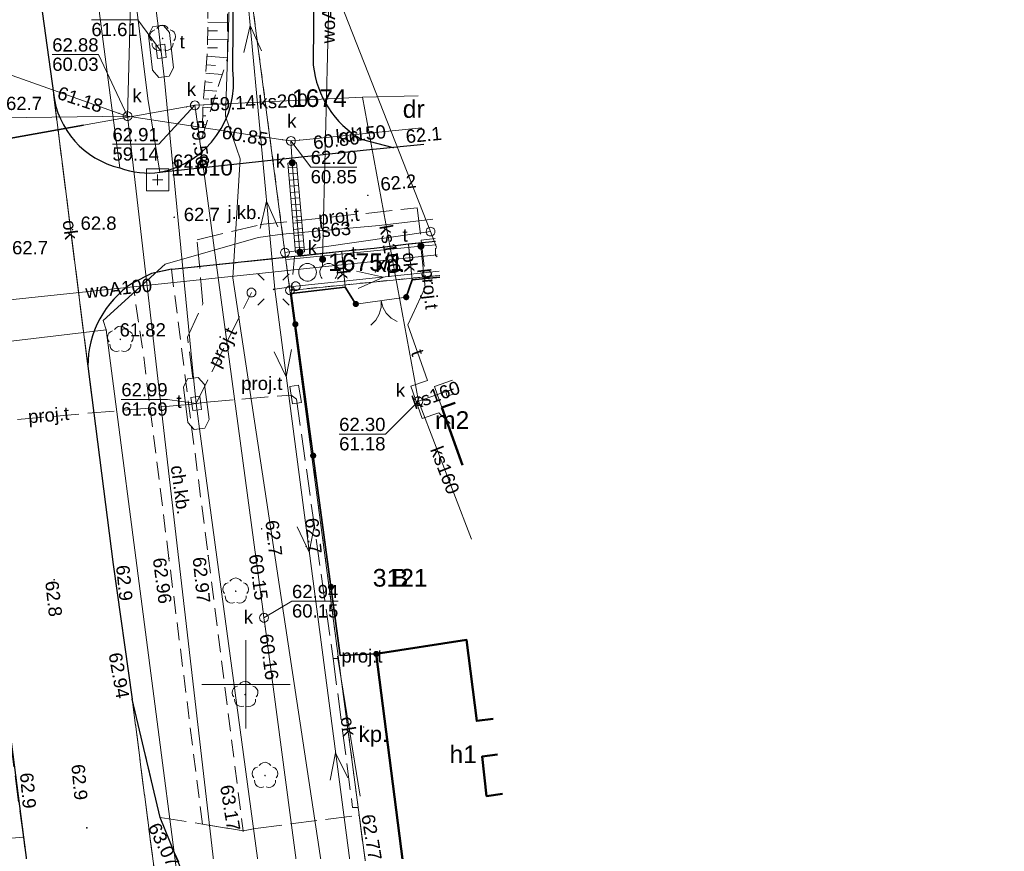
# Model space of a CAD drawing. Extents: x 6420891 to 6421372, y 5789686 to 5790696.
# Tile 47 of 48: x 6421287 to 6421343, y 5790591 to 5790638. Entities that reach past the tile are written whole.
import ezdxf
from ezdxf.enums import TextEntityAlignment as Align

# ---------------------------------------------------------------- set-up
doc = ezdxf.new("R2010")
doc.units = 0
doc.header["$PDSIZE"] = 0.75
for name, pattern in [('PRZER1-1', [2, 1, -1]), ('PRZER2-1', [3, 2, -1]), ('PRZER3-1', [4, 3, -1])]:
    doc.linetypes.add(name, pattern=pattern)
doc.layers.get('0').update_dxf_attribs({"linetype": 'CONTINUOUS', "lineweight": 13})
for name, color, linetype, lineweight in [('GEPPGD', 7, 'CONTINUOUS', 18), ('GESBTO', 7, 'CONTINUOUS', 18), ('GESBZO', 7, 'CONTINUOUS', 50), ('GESBZO_O', 7, 'CONTINUOUS', 50), ('GESDZI', 7, 'CONTINUOUS', 18), ('GESDZI_O', 7, 'CONTINUOUS', 18), ('GSLINK', 7, 'CONTINUOUS', 18), ('GSLINK_O', 7, 'CONTINUOUS', 18), ('GSLKBR', 7, 'CONTINUOUS', 18), ('GSLKOG', 7, 'CONTINUOUS', 35), ('GSLKRW', 7, 'CONTINUOUS', 25), ('GSPPS3_O', 7, 'CONTINUOUS', 18), ('GSPSSP', 7, 'CONTINUOUS', 18), ('GSPWPN', 7, 'CONTINUOUS', 13), ('GSPWPN_O', 7, 'CONTINUOUS', 13), ('GSPWPS', 7, 'CONTINUOUS', 13), ('GSPWPS_O', 7, 'CONTINUOUS', 13), ('GSSKOA', 7, 'PRZER3-1', 18), ('GSSKOA_O', 7, 'PRZER3-1', 18), ('GSSKOD', 7, 'PRZER2-1', 18), ('GSSKOD_O', 7, 'PRZER2-1', 18), ('GSSZAD', 7, 'PRZER2-1', 18), ('GSSZSN', 7, 'PRZER2-1', 18), ('GTGTXT', 7, 'CONTINUOUS', 18), ('GTGTXT_O', 7, 'CONTINUOUS', 18), ('GULLOB', 7, 'CONTINUOUS', 35), ('GUPELA', 7, 'CONTINUOUS', 18), ('GUPIWZ', 7, 'CONTINUOUS', 18), ('GUPIWZ_O', 7, 'CONTINUOUS', 18), ('GUPPRZ', 7, 'CONTINUOUS', 18), ('GUPPRZ_O', 7, 'CONTINUOUS', 18), ('GUSIKP', 7, 'CONTINUOUS', 18)]:
    doc.layers.add(name, color=color, linetype=linetype, lineweight=lineweight)
for name, color, linetype, lineweight, true_color in [('GESUZY', 7, 'PRZER1-1', 18, 0x008000), ('GESUZY_O', 7, 'PRZER1-1', 18, 0x008000), ('GSPRDL', 7, 'CONTINUOUS', 18, 0x008000), ('GULEPR', 1, 'CONTINUOUS', 18, 0xff0000), ('GULGPR', 7, 'CONTINUOUS', 18, 0xbfbf00), ('GULGPR_O', 7, 'CONTINUOUS', 18, 0xbfbf00), ('GULKDK', 7, 'CONTINUOUS', 18, 0x803300), ('GULKPR', 7, 'CONTINUOUS', 18, 0x803300), ('GULKPR_O', 7, 'CONTINUOUS', 18, 0x803300), ('GULTPR', 7, 'CONTINUOUS', 18, 0xff9100), ('GULTPR_O', 7, 'CONTINUOUS', 18, 0xff9100), ('GULWPR', 5, 'CONTINUOUS', 18, 0x0000ff), ('GULWPR_O', 5, 'CONTINUOUS', 18, 0x0000ff), ('GUPKSD', 7, 'CONTINUOUS', 18, 0x803300), ('GUPKSD_O', 7, 'CONTINUOUS', 18, 0x803300), ('GUPKUT', 7, 'CONTINUOUS', 18, 0x803300), ('GUPKUT_O', 7, 'CONTINUOUS', 18, 0x803300), ('GUPTSZ', 7, 'CONTINUOUS', 18, 0xff9100), ('GUPTSZ_O', 7, 'CONTINUOUS', 18, 0xff9100), ('GUPTUT', 7, 'CONTINUOUS', 18, 0xff9100), ('GUPTUT_O', 7, 'CONTINUOUS', 18, 0xff9100), ('GUPWZA', 5, 'CONTINUOUS', 18, 0x0000ff)]:
    doc.layers.add(name, color=color, linetype=linetype, lineweight=lineweight, true_color=true_color)
doc.styles.add('GEO-INFO', font='Arial')

# ---------------------------------------------------------------- blocks, each defined once
blk = doc.blocks.new('OTZK')
at = {"color": 0}
blk.add_lwpolyline([(-1.2, 1), (-1.026352, 0.984808), (-0.85798, 0.939693), (-0.7, 0.866025), (-0.557212, 0.766044), (-0.433956, 0.642788), (-0.333975, 0.5), (-0.260307, 0.34202), (-0.215192, 0.173648), (-0.2, 0), (-0.215192, -0.173648), (-0.260307, -0.34202), (-0.333975, -0.5), (-0.44425, -0.654861), (-0.581841, -0.786053), (-0.741773, -0.888835), (-0.918267, -0.959493), (-1.104944, -0.995472), (-1.295056, -0.995472), (-1.481733, -0.959493), (-1.658227, -0.888835), (-1.818159, -0.786053), (-1.95575, -0.654861), (-2.066025, -0.5), (-2.145001, -0.327068), (-2.189821, -0.142315), (-2.198867, 0.047582), (-2.171812, 0.235759), (-2.109632, 0.415415), (-2.014576, 0.580057), (-1.890079, 0.723734), (-1.740641, 0.841254), (-1.571662, 0.928368), (-1.389251, 0.981929)], close=True, dxfattribs=at)
blk.add_lwpolyline([(0.469393, -0.682799), (0.35969, -0.542106), (0.276733, -0.384159), (0.223163, -0.213984), (0.200685, -0.036999), (0.210014, 0.141165), (0.250854, 0.314835), (0.321904, 0.478484), (0.420903, 0.626903), (0.5447, 0.755369), (0.689355, 0.859792), (0.850264, 0.936848), (1.022304, 0.984085), (1.2, 1), (1.377696, 0.984085), (1.549736, 0.936848), (1.710645, 0.859792), (1.8553, 0.755369), (1.979097, 0.626903), (2.078096, 0.478484), (2.149146, 0.314835), (2.189986, 0.141165), (2.199315, -0.036999), (2.176837, -0.213984), (2.123267, -0.384159), (2.04031, -0.542106), (1.930607, -0.682799)], dxfattribs=at)
blk = doc.blocks.new('SUEO')
blk.add_hatch(color=0).paths.add_polyline_path([(-0.002174, 0.089974), (0.023762, 0.086807), (0.042561, 0.0793), (0.060131, 0.066965), (0.076266, 0.047786), (0.086234, 0.025762), (0.089972, 0.002226), (0.088646, -0.015553), (0.081114, -0.038994), (0.066834, -0.060276), (0.049699, -0.075033), (0.027576, -0.085671), (0.004027, -0.08991), (-0.019639, -0.087831), (-0.040932, -0.080154), (-0.059082, -0.067892), (-0.073734, -0.051607), (-0.08374, -0.032979), (-0.089221, -0.011817), (-0.089063, 0.012951), (-0.082571, 0.035806), (-0.069528, 0.057148), (-0.048957, 0.075519), (-0.026898, 0.085887)])
at = {"color": 0}
for points in [[(-1.767767, 1.767767), (-1.06066, 1.06066)], [(1.767767, 1.767767), (1.06066, 1.06066)], [(-1.767767, -1.767767), (-1.06066, -1.06066)], [(1.767767, -1.767767), (1.06066, -1.06066)]]:
    blk.add_lwpolyline(points, dxfattribs=at)
blk = doc.blocks.new('OKRAG_PELNY')
at = {"color": 0}
blk.add_lwpolyline([(0, 0.5), (0.12941, 0.482963), (0.25, 0.433013), (0.353553, 0.353553), (0.433013, 0.25), (0.482963, 0.12941), (0.5, 0), (0.482963, -0.12941), (0.433013, -0.25), (0.353553, -0.353553), (0.25, -0.433013), (0.12941, -0.482963), (0, -0.5), (-0.12941, -0.482963), (-0.25, -0.433013), (-0.353553, -0.353553), (-0.433013, -0.25), (-0.482963, -0.12941), (-0.5, 0), (-0.482963, 0.12941), (-0.433013, 0.25), (-0.353553, 0.353553), (-0.25, 0.433013), (-0.12941, 0.482963)], close=True, dxfattribs=at)
blk = doc.blocks.new('SZAFA1')
at = {"color": 0}
blk.add_lwpolyline([(-1, -0.5), (-1, 0.5), (1, 0.5), (1, -0.5)], close=True, dxfattribs=at)
blk = doc.blocks.new('SUEP1')
at = {"color": 0}
blk.add_lwpolyline([(-1.5, -1), (1.5, 0), (-1.5, 1)], dxfattribs=at)
blk = doc.blocks.new('SPDLP')
blk.add_hatch(color=0).paths.add_polyline_path([(0, -0.09), (0.027812, -0.085595), (0.052901, -0.072812), (0.072812, -0.052901), (0.085595, -0.027812), (0.09, 0), (0.085595, 0.027812), (0.072812, 0.052901), (0.052901, 0.072812), (0.027812, 0.085595), (0, 0.09), (-0.027812, 0.085595), (-0.052901, 0.072812), (-0.072812, 0.052901), (-0.085595, 0.027812), (-0.09, 0), (-0.085595, -0.027812), (-0.072812, -0.052901), (-0.052901, -0.072812), (-0.027812, -0.085595)])
at = {"color": 0}
for points in [[(-0.648554, 1.126667), (-0.481106, 1.325358), (-0.255912, 1.454989), (0, 1.5), (0.255912, 1.454989), (0.481106, 1.325358), (0.648554, 1.126667)], [(-1.271938, -0.268652), (-1.40916, -0.048001), (-1.462858, 0.20623), (-1.426585, 0.463525), (-1.304695, 0.693003), (-1.11182, 0.867117), (-0.871109, 0.964971)], [(0.871109, 0.964971), (1.11182, 0.867117), (1.304695, 0.693003), (1.426585, 0.463525), (1.462858, 0.20623), (1.40916, -0.048001), (1.271938, -0.268652)], [(-0.137547, -1.292703), (-0.389802, -1.355024), (-0.648184, -1.327532), (-0.881678, -1.213525), (-1.062258, -1.026689), (-1.168249, -0.78945), (-1.186929, -0.530282)], [(1.186929, -0.530282), (1.168249, -0.78945), (1.062258, -1.026689), (0.881678, -1.213525), (0.648184, -1.327532), (0.389802, -1.355024), (0.137547, -1.292703)]]:
    blk.add_lwpolyline(points, dxfattribs=at)
blk = doc.blocks.new('POINT')
at = {"color": 0}
blk.add_point((0, 0), dxfattribs=at)
blk = doc.blocks.new('KOLO')
blk.add_hatch(color=0).paths.add_polyline_path([(-0.5, 0), (-0.482963, -0.12941), (-0.433013, -0.25), (-0.353553, -0.353553), (-0.25, -0.433013), (-0.12941, -0.482963), (0, -0.5), (0.12941, -0.482963), (0.25, -0.433013), (0.353553, -0.353553), (0.433013, -0.25), (0.482963, -0.12941), (0.5, 0), (0.482963, 0.12941), (0.433013, 0.25), (0.353553, 0.353553), (0.25, 0.433013), (0.12941, 0.482963), (0, 0.5), (-0.12941, 0.482963), (-0.25, 0.433013), (-0.353553, 0.353553), (-0.433013, 0.25), (-0.482963, 0.12941)])
blk = doc.blocks.new('PION_C')
at = {"color": 0}
blk.add_lwpolyline([(0, 0.5), (0, -0.5)], dxfattribs=at)
blk = doc.blocks.new('PROSTOKAT1_5-1_PELNY')
at = {"color": 0}
blk.add_lwpolyline([(0.75, -0.5), (-0.75, -0.5), (-0.75, 0.5), (0.75, 0.5)], close=True, dxfattribs=at)
blk = doc.blocks.new('GSPSSP')
at = {"color": 0}
blk.add_lwpolyline([(1.25, 1.25), (1.25, -1.25), (-1.25, -1.25), (-1.25, 1.25)], close=True, dxfattribs=at)
for points in [[(0.6, 0), (-0.6, 0)], [(0, 0.6), (0, -0.6)]]:
    blk.add_lwpolyline(points, dxfattribs=at)
blk = doc.blocks.new('SLBRA')
at = {"color": 0}
for points in [[(1.732051, 1), (1.414214, 0.585786), (1, 0.267949), (0.517638, 0.068148), (0, 0)], [(0, 0), (0.517638, -0.068148), (1, -0.267949), (1.414214, -0.585786), (1.732051, -1)]]:
    blk.add_lwpolyline(points, dxfattribs=at)
blk = doc.blocks.new('EPPGS')
at = {"color": 0}
blk.add_lwpolyline([(0, 0.5), (0.154508, 0.475528), (0.293893, 0.404508), (0.404508, 0.293893), (0.475528, 0.154508), (0.5, 0), (0.475528, -0.154508), (0.404508, -0.293893), (0.293893, -0.404508), (0.154508, -0.475528), (0, -0.5), (-0.154508, -0.475528), (-0.293893, -0.404508), (-0.404508, -0.293893), (-0.475528, -0.154508), (-0.5, 0), (-0.475528, 0.154508), (-0.404508, 0.293893), (-0.293893, 0.404508), (-0.154508, 0.475528)], close=True, dxfattribs=at)

msp = doc.modelspace()

# ---------------------------------------------------------------- hatches: boundary and pattern name
at = {"layer": 'GSSZAD', "linetype": 'Continuous', "lineweight": 18}
h = msp.add_hatch(dxfattribs=at)
h.set_pattern_fill('OTZK', color=256, scale=0.5, style=0)
h.set_pattern_definition([(0, (6420000, 5790000), (3, 3), [0.3827, -5.6173]), (0, (6420000, 5790000.924), (3, 3), [0.3827, -5.6173]), (90, (6419999.7294, 5790000.2706), (-3, 3), [0.3827, -5.6173]), (90, (6420000.6533, 5790000.2706), (-3, 3), [0.3827, -5.6173]), (45, (6420000.3827, 5790000), (-3, 3), [0.382683, -3.859957]), (45, (6419999.7294, 5790000.6533), (-3, 3), [0.382683, -3.859957]), (135, (6420000, 5790000), (-3, -3), [0.382683, -3.859957]), (135, (6420000.6533, 5790000.6533), (-3, -3), [0.382683, -3.859957]), (0, (6420003, 5790000.924), (3, 3), [0.3827, -5.6173]), (90, (6420002.7294, 5790000.2706), (-3, 3), [0.3827, -5.6173]), (90, (6420003.6533, 5790000.2706), (-3, 3), [0.3827, -5.6173]), (45, (6420003.567, 5790000.1836), (-3, 3), [0.123359, -4.119282]), (45, (6420002.7294, 5790000.6533), (-3, 3), [0.382683, -3.859957]), (135, (6420002.817, 5790000.1836), (-3, -3), [0.123359, -4.119282]), (135, (6420003.6533, 5790000.6533), (-3, -3), [0.382683, -3.859957])])
h.paths.add_polyline_path([(6421310.739, 5790625.06), (6421309.21, 5790624.91), (6421309.4, 5790622.89), (6421310.983, 5790623.039)], flags=0)

# ---------------------------------------------------------------- linework, layer by layer
at = {"linetype": 'Continuous', "lineweight": 13, "elevation": 100, "flags": 128}
for points in [[(6421300, 5790597.5), (6421300, 5790602.5)], [(6421297.5, 5790600), (6421302.5, 5790600)]]:
    msp.add_lwpolyline(points, dxfattribs=at)
at = {"layer": 'GESBTO', "linetype": 'Continuous', "lineweight": 18, "elevation": 10.18}
for points in [[(6421310.68, 5790616.85), (6421311.686, 5790617.218)], [(6421311.84, 5790615.938), (6421311.08, 5790615.66), (6421310.68, 5790616.85)], [(6421311.309, 5790616.548), (6421311.747, 5790616.708)], [(6421311.779, 5790616.448), (6421311.39, 5790616.306), (6421311.309, 5790616.548)]]:
    msp.add_lwpolyline(points, dxfattribs=at)
at = {"layer": 'GESBZO', "linetype": 'Continuous', "lineweight": 50, "elevation": 10.18}
for points in [[(6421311.08, 5790615.66), (6421311.84, 5790615.938)], [(6421312.267, 5790612.401), (6421311.08, 5790615.66)], [(6421307.38, 5790601.72), (6421312.49, 5790602.51), (6421313.06, 5790597.93), (6421314.001, 5790598.04)], [(6421314.972, 5790589.994), (6421308.97, 5790589.23), (6421307.38, 5790601.72)], [(6421314.244, 5790596.027), (6421313.37, 5790595.91), (6421313.62, 5790593.68), (6421314.513, 5790593.796)]]:
    msp.add_lwpolyline(points, dxfattribs=at)
at = {"layer": 'GESDZI', "linetype": 'Continuous', "lineweight": 18, "elevation": 10.22}
for points in [[(6421310.953, 5790558.207), (6421306.901, 5790588.894), (6421302.49, 5790622.296), (6421302.21, 5790624.433), (6421297.857, 5790657.64), (6421296.657, 5790677.613), (6421271.543, 5790677.3), (6421276.797, 5790633.247), (6421278.128, 5790623.34), (6421282.932, 5790586.712), (6421285.851, 5790564.458), (6421288.583, 5790543.621), (6421291.443, 5790521.812), (6421294.47, 5790499.75), (6421297.89, 5790473.07), (6421301.058, 5790448.497), (6421301.708, 5790443.54), (6421322.605, 5790469.964), (6421320.02, 5790489.539), (6421315.57, 5790523.239), (6421313.26, 5790540.733)], [(6421302.21, 5790624.433), (6421297.857, 5790657.64), (6421310.45, 5790625.621)]]:
    msp.add_lwpolyline(points, close=True, dxfattribs=at)
for points in [[(6421310.778, 5790624.739), (6421310.45, 5790625.621), (6421297.857, 5790657.64), (6421306.74, 5790658.188)], [(6421302.49, 5790622.296), (6421302.21, 5790624.433), (6421310.45, 5790625.621), (6421310.778, 5790624.739)], [(6421302.49, 5790622.296), (6421310.97, 5790623.145)], [(6421310.97, 5790623.145), (6421302.49, 5790622.296)], [(6421314.974, 5790589.976), (6421306.901, 5790588.894), (6421302.49, 5790622.296)]]:
    msp.add_lwpolyline(points, dxfattribs=at)
at = {"layer": 'GESUZY', "linetype": 'PRZER1-1', "lineweight": 18, "ltscale": 0.5, "elevation": 10.08}
msp.add_lwpolyline([(6421310.953, 5790558.207), (6421306.901, 5790588.894), (6421302.49, 5790622.296), (6421302.21, 5790624.433), (6421297.857, 5790657.64), (6421296.657, 5790677.613), (6421271.543, 5790677.3), (6421276.797, 5790633.247), (6421278.128, 5790623.34), (6421282.932, 5790586.712), (6421285.851, 5790564.458), (6421288.583, 5790543.621), (6421291.443, 5790521.812), (6421294.47, 5790499.75), (6421297.89, 5790473.07), (6421301.058, 5790448.497), (6421301.708, 5790443.54), (6421322.605, 5790469.964), (6421320.02, 5790489.539), (6421315.57, 5790523.239), (6421313.26, 5790540.733)], close=True, dxfattribs=at)
for points in [[(6421310.97, 5790623.145), (6421302.49, 5790622.296), (6421302.21, 5790624.433), (6421297.857, 5790657.64), (6421306.74, 5790658.188)], [(6421314.974, 5790589.976), (6421306.901, 5790588.894), (6421302.49, 5790622.296), (6421310.97, 5790623.145)]]:
    msp.add_lwpolyline(points, dxfattribs=at)
at = {"layer": 'GSLINK', "linetype": 'Continuous', "lineweight": 18, "elevation": 10.18}
for points in [[(6421286.4, 5790669.13), (6421286.72, 5790667.27), (6421287.04, 5790665.78), (6421287.6, 5790664.1), (6421292.22, 5790649.31), (6421292.78, 5790646.58), (6421294.44, 5790633.16), (6421295.12, 5790628.98)], [(6421284.56, 5790666.97), (6421285.65, 5790663.78), (6421290.26, 5790648.36), (6421290.62, 5790646.38), (6421292.37, 5790632.9), (6421292.86, 5790629.23)], [(6421291.05, 5790618), (6421289.1, 5790633.46)], [(6421305.42, 5790624.49), (6421305.61, 5790622.47)], [(6421309.21, 5790624.91), (6421309.4, 5790622.89)], [(6421283.529, 5790620.052), (6421284.79, 5790605.22), (6421286.72, 5790591.29), (6421287.4, 5790591.36)], [(6421305.18, 5790601.59), (6421306.46, 5790593.67)]]:
    msp.add_lwpolyline(points, dxfattribs=at)
at = {"layer": 'GSLKBR', "linetype": 'Continuous', "lineweight": 18, "elevation": 10.18}
msp.add_lwpolyline([(6421306.22, 5790621.52), (6421309.07, 5790621.91)], dxfattribs=at)
at = {"layer": 'GSLKOG', "linetype": 'Continuous', "lineweight": 35, "elevation": 10.18}
for points in [[(6421309.07, 5790621.91), (6421309.4, 5790622.89), (6421310.983, 5790623.039)], [(6421306.22, 5790621.52), (6421305.61, 5790622.47), (6421302.56, 5790622.12), (6421305.34, 5790601.63), (6421307.38, 5790601.72)]]:
    msp.add_lwpolyline(points, dxfattribs=at)
at = {"layer": 'GSLKRW', "linetype": 'Continuous', "lineweight": 25, "elevation": 10.18}
for points in [[(6421283.88, 5790672.05), (6421284.56, 5790666.97), (6421284.8, 5790665.37), (6421287.39, 5790645.85), (6421289.1, 5790633.46, 0.319309), (6421292.86, 5790629.23, 0.126031), (6421295.12, 5790628.98, 0.399507), (6421299.25, 5790634.77), (6421299.54, 5790673.17)], [(6421306.194, 5790662.708, 0.107558), (6421304.52, 5790661.05), (6421303.99, 5790658.7), (6421303.81, 5790635.04, 0.240734), (6421306.53, 5790630.85), (6421308.33, 5790630.37)], [(6421310.739, 5790625.06), (6421309.21, 5790624.91), (6421307.25, 5790624.67), (6421305.42, 5790624.49), (6421295.82, 5790623.47), (6421295.78, 5790623.49), (6421294.65, 5790623.24), (6421293.58, 5790622.71, 0.252903), (6421291.05, 5790618)]]:
    msp.add_lwpolyline(points, format="xyb", dxfattribs=at)
for points in [[(6421281.375, 5790636.915), (6421283.432, 5790621.049), (6421283.529, 5790620.052), (6421285.57, 5790605.38), (6421287.4, 5790591.36), (6421288.79, 5790580.79), (6421291.53, 5790560.12), (6421293.62, 5790543.95), (6421294.18, 5790539.48), (6421296.4, 5790522.4)], [(6421295.12, 5790628.98), (6421306.64, 5790630.22), (6421310.073, 5790630.572)], [(6421291.05, 5790618), (6421292.49, 5790606.79), (6421293.56, 5790599.16)], [(6421303.89, 5790535.1), (6421303.23, 5790539.45), (6421303.02, 5790542.83), (6421302.72, 5790547.03), (6421302.2, 5790552.92), (6421301.54, 5790560.91), (6421301.25, 5790564.25), (6421298.58, 5790583.99), (6421295.14, 5790592.46), (6421293.56, 5790599.16)]]:
    msp.add_lwpolyline(points, dxfattribs=at)
at = {"layer": 'GSSKOA', "linetype": 'PRZER3-1', "lineweight": 18, "ltscale": 0.5, "elevation": 10.18}
for points in [[(6421296.4, 5790522.4), (6421294.18, 5790539.48), (6421293.62, 5790543.95), (6421291.53, 5790560.12), (6421288.79, 5790580.79), (6421287.4, 5790591.36), (6421283.529, 5790620.052), (6421283.432, 5790621.049), (6421281.375, 5790636.915)], [(6421289.1, 5790633.46), (6421291.05, 5790618), (6421292.49, 5790606.79), (6421293.56, 5790599.16), (6421295.98, 5790580.4), (6421296.76, 5790574.45), (6421297.51, 5790569.5), (6421298.37, 5790564.6), (6421301.88, 5790546.94), (6421302.45, 5790543.96), (6421303.23, 5790539.45), (6421303.89, 5790535.1), (6421305.4, 5790523.44)], [(6421306.64, 5790630.22), (6421308.33, 5790630.37), (6421310.076, 5790630.555)]]:
    msp.add_lwpolyline(points, dxfattribs=at)
msp.add_lwpolyline([(6421310.739, 5790625.06), (6421309.21, 5790624.91), (6421307.25, 5790624.67), (6421305.42, 5790624.49), (6421295.82, 5790623.47), (6421295.78, 5790623.49), (6421294.65, 5790623.24), (6421293.58, 5790622.71, 0.252903), (6421291.05, 5790618), (6421289.1, 5790633.46)], format="xyb", dxfattribs=at)
for points in [[(6421303.23, 5790539.45), (6421302.45, 5790543.96), (6421301.88, 5790546.94), (6421298.37, 5790564.6), (6421297.51, 5790569.5), (6421296.76, 5790574.45), (6421295.98, 5790580.4), (6421293.56, 5790599.16), (6421295.14, 5790592.46), (6421298.58, 5790583.99), (6421301.25, 5790564.25), (6421301.54, 5790560.91), (6421302.2, 5790552.92), (6421302.72, 5790547.03), (6421303.02, 5790542.83)], [(6421295.14, 5790592.46), (6421297.54, 5790592.09), (6421299.84, 5790591.71), (6421300.54, 5790591.85), (6421306.4, 5790592.59), (6421307.41, 5790585.3), (6421301.04, 5790584.48), (6421298.58, 5790583.99)]]:
    msp.add_lwpolyline(points, close=True, dxfattribs=at)
at = {"layer": 'GSSKOD', "linetype": 'PRZER2-1', "lineweight": 18, "ltscale": 0.5, "elevation": 10.18}
msp.add_lwpolyline([(6421297.54, 5790592.09), (6421295.64, 5790607.13), (6421294.15, 5790619.02), (6421293.59, 5790622.71), (6421294.65, 5790623.24), (6421295.78, 5790623.49), (6421297.86, 5790607.28), (6421299.84, 5790591.71)], close=True, dxfattribs=at)
at = {"layer": 'GSSZAD', "linetype": 'PRZER2-1', "lineweight": 18, "ltscale": 0.5, "elevation": 10.1}
for points in [[(6421310.739, 5790625.06), (6421309.21, 5790624.91)], [(6421309.21, 5790624.91), (6421309.4, 5790622.89), (6421310.983, 5790623.039)]]:
    msp.add_lwpolyline(points, dxfattribs=at)
msp.add_lwpolyline([(6421302.75, 5790624.18), (6421302.56, 5790622.12), (6421305.61, 5790622.47), (6421305.42, 5790624.49)], close=True, dxfattribs=at)
at = {"layer": 'GSSZSN', "linetype": 'PRZER2-1', "lineweight": 18, "ltscale": 0.5, "elevation": 10.06}
for points in [[(6421297.52, 5790630.97), (6421298.95, 5790635.44), (6421299, 5790649.42), (6421299.2, 5790663.64)], [(6421299.2, 5790663.64), (6421297.98, 5790662.67), (6421298.06, 5790649.18), (6421297.81, 5790635.67), (6421297.55, 5790632.52), (6421297.52, 5790630.97)]]:
    msp.add_lwpolyline(points, dxfattribs=at)
at = {"layer": 'GSSZSN', "linetype": 'Continuous', "lineweight": 18, "elevation": 10.06, "flags": 128}
for points in [[(6421297.843, 5790637.469), (6421298.957, 5790637.448)], [(6421297.834, 5790636.986), (6421298.395, 5790636.976)], [(6421297.825, 5790636.504), (6421298.954, 5790636.483)], [(6421297.817, 5790636.022), (6421298.384, 5790636.012)], [(6421297.799, 5790635.541), (6421298.95, 5790635.446)], [(6421297.72, 5790634.579), (6421298.65, 5790634.503)], [(6421297.76, 5790635.06), (6421298.28, 5790635.017)], [(6421297.68, 5790634.099), (6421298.09, 5790634.065)], [(6421297.641, 5790633.618), (6421298.349, 5790633.56)], [(6421297.601, 5790633.138), (6421297.899, 5790633.113)], [(6421297.561, 5790632.657), (6421298.047, 5790632.617)], [(6421297.543, 5790632.175), (6421297.723, 5790632.172)], [(6421297.525, 5790631.211), (6421297.561, 5790631.211)], [(6421297.534, 5790631.693), (6421297.75, 5790631.689)]]:
    msp.add_lwpolyline(points, dxfattribs=at)
at = {"layer": 'GULEPR', "linetype": 'Continuous', "lineweight": 18, "elevation": 10.14}
for points in [[(6421298.42, 5790656.72), (6421301.628, 5790622.356)], [(6421299.663, 5790629.729), (6421298.847, 5790632.145), (6421299.253, 5790644.462), (6421299.623, 5790646.646)], [(6421299.663, 5790629.729), (6421299.251, 5790623.003), (6421311.723, 5790540.533), (6421318.524, 5790490.384), (6421319.02, 5790488.56), (6421329.359, 5790479.296), (6421342.929, 5790469.647), (6421327.106, 5790446.095), (6421320.393, 5790436.737), (6421320.3, 5790435.666), (6421319.702, 5790428.788), (6421319.242, 5790423.495), (6421321.836, 5790402.502), (6421322.826, 5790402.022), (6421330.926, 5790398.095), (6421331.223, 5790401.181), (6421332.895, 5790401.487)], [(6421310.943, 5790623.373), (6421302.82, 5790622.53), (6421301.628, 5790622.356)], [(6421338.166, 5790464.476), (6421320.68, 5790477.848), (6421320.571, 5790478.397), (6421320.465, 5790478.928), (6421315.684, 5790516.229), (6421310.323, 5790557.994), (6421307.195, 5790579.162), (6421307.111, 5790580.211), (6421307.026, 5790581.26), (6421301.628, 5790622.356)]]:
    msp.add_lwpolyline(points, dxfattribs=at)
at = {"layer": 'GULGPR', "linetype": 'Continuous', "lineweight": 18, "elevation": 10.14}
for points in [[(6421292.095, 5790620.059), (6421291.92, 5790620.597), (6421295.433, 5790623.785), (6421300.683, 5790625.285), (6421302.071, 5790625.468), (6421307.548, 5790625.969), (6421310.585, 5790626.331)], [(6421253.889, 5790620.757), (6421257.631, 5790621.405), (6421261.66, 5790622.11), (6421277.955, 5790624.528), (6421280.103, 5790625.044), (6421280.192, 5790618.65), (6421292.095, 5790620.059)], [(6421334.06, 5790476.478), (6421312.636, 5790488.144), (6421310.351, 5790507.603), (6421306.496, 5790536.313), (6421305.19, 5790547.48), (6421303.78, 5790559.38), (6421303.193, 5790560.792), (6421299.175, 5790560.445), (6421298.93, 5790567.44), (6421292.095, 5790620.059)]]:
    msp.add_lwpolyline(points, dxfattribs=at)
at = {"layer": 'GULKDK', "linetype": 'Continuous', "lineweight": 18, "elevation": 10.14}
for points in [[(6421302.87, 5790629.537), (6421303.307, 5790624.477)], [(6421302.371, 5790629.493), (6421302.809, 5790624.434)]]:
    msp.add_lwpolyline(points, dxfattribs=at)
at = {"layer": 'GULKPR', "linetype": 'Continuous', "lineweight": 18, "elevation": 10.14}
for points in [[(6421293.782, 5790650.413), (6421293.295, 5790632.152)], [(6421293.295, 5790632.152), (6421292.821, 5790632.312), (6421281.85, 5790636.18)], [(6421297.108, 5790632.767), (6421297.608, 5790632.785), (6421306.6, 5790633.23), (6421309.744, 5790633.298)], [(6421306.6, 5790633.23), (6421309.76, 5790616.02)], [(6421280.408, 5790629.792), (6421280.9, 5790629.879), (6421290.796, 5790631.642), (6421296.616, 5790632.679), (6421297.108, 5790632.767)], [(6421312.892, 5790505.966), (6421312.836, 5790506.463), (6421309.515, 5790535.678), (6421309.47, 5790536.074), (6421307.642, 5790552.162), (6421307.585, 5790552.658), (6421307.523, 5790553.155), (6421306.3, 5790562.82), (6421303.315, 5790586.493), (6421303.252, 5790586.989), (6421303.186, 5790587.485), (6421301.085, 5790603.27), (6421301.019, 5790603.766), (6421300.952, 5790604.261), (6421297.175, 5790632.271), (6421297.108, 5790632.767)], [(6421293.295, 5790632.152), (6421274.74, 5790631.91), (6421273.648, 5790631.937), (6421271.79, 5790631.92), (6421252.931, 5790628.615)], [(6421293.295, 5790632.152), (6421302.08, 5790630.817), (6421302.543, 5790630.747)], [(6421320.071, 5790462.63), (6421314.42, 5790461.519), (6421306.125, 5790515.884), (6421302.445, 5790552.271), (6421298.344, 5790588.432), (6421293.295, 5790632.152)], [(6421302.543, 5790630.747), (6421303.041, 5790630.797), (6421309.962, 5790631.498)], [(6421302.543, 5790630.747), (6421302.621, 5790629.515), (6421303.058, 5790624.455)], [(6421309.76, 5790616.02), (6421311.745, 5790616.729)], [(6421309.76, 5790616.02), (6421312.771, 5790608.225)]]:
    msp.add_lwpolyline(points, dxfattribs=at)
at = {"layer": 'GULLOB', "linetype": 'Continuous', "lineweight": 35, "elevation": 10.12}
msp.add_lwpolyline([(6421290.796, 5790631.642), (6421280.9, 5790629.879)], dxfattribs=at)
at = {"layer": 'GULTPR', "linetype": 'Continuous', "lineweight": 18, "elevation": 10.14}
for points in [[(6421287.997, 5790664.54), (6421293.492, 5790649.01), (6421295.033, 5790637.257), (6421295.197, 5790635.816)], [(6421295.197, 5790635.816), (6421295.361, 5790634.375), (6421297.037, 5790617.34), (6421297.182, 5790615.894), (6421297.376, 5790614.454), (6421305.96, 5790550.921), (6421306.155, 5790549.477)], [(6421302.316, 5790624.037), (6421309.905, 5790624.798), (6421310.762, 5790624.864)], [(6421309.905, 5790624.798), (6421310.14, 5790622.459), (6421309.169, 5790620.346), (6421310.277, 5790617.202), (6421309.333, 5790616.87), (6421309.978, 5790615.04), (6421310.921, 5790615.373), (6421311.563, 5790614.755)]]:
    msp.add_lwpolyline(points, dxfattribs=at)
at = {"layer": 'GULTPR', "linetype": 'PRZER3-1', "lineweight": 18, "ltscale": 0.5, "elevation": 10.14}
for points in [[(6421296.991, 5790617.334), (6421296.694, 5790619.641), (6421297.56, 5790621.537), (6421297.234, 5790625.156), (6421300.813, 5790626.015), (6421309.693, 5790626.964), (6421309.925, 5790625.138), (6421310.719, 5790625.221)], [(6421309.925, 5790625.138), (6421310.153, 5790623.064)], [(6421297.182, 5790615.894), (6421300.31, 5790622.17)], [(6421281.081, 5790614.479), (6421296.587, 5790615.815), (6421297.777, 5790615.972), (6421302.565, 5790616.368), (6421302.856, 5790616.132), (6421304.937, 5790601.469), (6421306.036, 5790593.025), (6421306.355, 5790593.025)], [(6421304.937, 5790601.469), (6421305.24, 5790601.469)]]:
    msp.add_lwpolyline(points, dxfattribs=at)
at = {"layer": 'GULWPR', "linetype": 'Continuous', "lineweight": 18, "elevation": 10.14}
for points in [[(6421304.331, 5790623.62), (6421304.341, 5790624.052), (6421305.017, 5790651.689), (6421306.754, 5790652.587), (6421307.418, 5790652.569)], [(6421280.993, 5790621.17), (6421281.261, 5790621.198), (6421304.331, 5790623.62), (6421310.83, 5790624.303)]]:
    msp.add_lwpolyline(points, dxfattribs=at)
at = {"layer": 'GUPPRZ_O', "linetype": 'Continuous', "lineweight": 9, "elevation": 10.8, "flags": 128}
for points in [[(6421291.251, 5790637.603), (6421293.872, 5790637.603), (6421295.197, 5790635.816)], [(6421291.251, 5790637.603), (6421293.872, 5790637.603)], [(6421289.034, 5790635.637), (6421291.655, 5790635.637), (6421293.295, 5790632.152)], [(6421289.034, 5790635.637), (6421291.655, 5790635.637)], [(6421292.441, 5790630.561), (6421295.062, 5790630.561), (6421297.108, 5790632.767)], [(6421306.284, 5790629.273), (6421303.663, 5790629.273), (6421302.543, 5790630.747)], [(6421292.441, 5790630.561), (6421295.062, 5790630.561)], [(6421303.663, 5790629.273), (6421306.284, 5790629.273)], [(6421292.943, 5790616.125), (6421295.563, 5790616.125), (6421297.182, 5790615.894)], [(6421292.943, 5790616.125), (6421295.563, 5790616.125)], [(6421305.276, 5790614.163), (6421307.896, 5790614.163), (6421309.76, 5790616.02)], [(6421305.276, 5790614.163), (6421307.896, 5790614.163)], [(6421305.227, 5790604.704), (6421302.606, 5790604.704), (6421301.019, 5790603.766)], [(6421302.606, 5790604.704), (6421305.227, 5790604.704)]]:
    msp.add_lwpolyline(points, dxfattribs=at)
at = {"layer": 'GUSIKP', "linetype": 'Continuous', "lineweight": 18, "elevation": 10.14}
for points in [[(6421294.734, 5790637.223), (6421295.331, 5790637.291), (6421295.68, 5790636.878), (6421295.906, 5790634.891), (6421295.659, 5790634.409), (6421295.063, 5790634.342), (6421294.714, 5790634.755), (6421294.487, 5790636.742)], [(6421296.718, 5790614.821), (6421296.455, 5790616.809), (6421296.694, 5790617.295), (6421297.289, 5790617.373), (6421297.645, 5790616.966), (6421297.908, 5790614.979), (6421297.669, 5790614.492), (6421297.074, 5790614.414)]]:
    msp.add_lwpolyline(points, close=True, dxfattribs=at)

# ---------------------------------------------------------------- block references
at = {"layer": 'GEPPGD', "lineweight": 18, "xscale": 0.5, "yscale": 0.5}
for p in [(6421310.45, 5790625.621, 10.24), (6421302.21, 5790624.433, 10.24), (6421302.49, 5790622.296, 10.24)]:
    msp.add_blockref('EPPGS', p, dxfattribs=at)
at = {"layer": 'GSLKBR', "lineweight": 18, "xscale": 0.75, "yscale": 0.75, "rotation": 277.792078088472}
msp.add_blockref('SLBRA', (6421307.645, 5790621.715, 10.18), dxfattribs=at)
at = {"layer": 'GSLKOG', "lineweight": 35, "xscale": 0.35, "yscale": 0.35}
for p in [(6421306.22, 5790621.52, 10.18), (6421309.07, 5790621.91, 10.18), (6421302.797, 5790620.376, 10.18), (6421303.805, 5790612.944, 10.18), (6421304.813, 5790605.512, 10.18), (6421307.38, 5790601.72, 10.18)]:
    msp.add_blockref('KOLO', p, dxfattribs=at)
at = {"layer": 'GSPRDL', "lineweight": 18, "xscale": 0.5, "yscale": 0.5}
for p in [(6421295.28, 5790636.55, 10.12), (6421292.89, 5790619.52, 10.12), (6421299.42, 5790605.27, 10.12), (6421299.95, 5790599.42, 10.12), (6421301.08, 5790594.84, 10.12)]:
    msp.add_blockref('SPDLP', p, dxfattribs=at)
at = {"layer": 'GSPSSP', "lineweight": 18, "xscale": 0.5, "yscale": 0.5}
msp.add_blockref('GSPSSP', (6421295, 5790628.554, 10.36), dxfattribs=at)
at = {"layer": 'GSPWPN', "lineweight": 13, "xscale": 0.09, "yscale": 0.09}
for p in [(6421308.33, 5790630.37, 10.08), (6421295.12, 5790628.98, 10.08), (6421306.9, 5790627.67, 10.08), (6421295.94, 5790626.43, 10.08), (6421290.18, 5790625.73, 10.08), (6421300.89, 5790608.8, 10.08), (6421303.41, 5790607.81, 10.08), (6421292.49, 5790606.79, 10.08), (6421289.14, 5790605.92, 10.08), (6421290.99, 5790591.88, 10.08), (6421287.4, 5790591.36, 10.08)]:
    msp.add_blockref('KOLO', p, dxfattribs=at)
at = {"layer": 'GSPWPS', "lineweight": 13, "xscale": 0.09, "yscale": 0.09}
for p in [(6421297.86, 5790607.28, 10.08), (6421295.64, 5790607.13, 10.08), (6421293.56, 5790599.16, 10.08), (6421295.14, 5790592.46, 10.08), (6421306.4, 5790592.59, 10.08), (6421299.84, 5790591.71, 10.08)]:
    msp.add_blockref('KOLO', p, dxfattribs=at)
at = {"layer": 'GSSZAD', "lineweight": 18, "xscale": 0.5, "yscale": 0.5}
msp.add_blockref('OTZK', (6421304.085, 5790623.315, 10.1), dxfattribs=at)
at = {"layer": 'GTGTXT', "lineweight": 18}
for p in [(6421307.32, 5790623.328, 10.02), (6421306.664, 5790597.591, 10.02)]:
    msp.add_blockref('POINT', p, dxfattribs=at)
at = {"layer": 'GULEPR', "lineweight": 18, "xscale": 0.5, "yscale": 0.5}
for p, rotation in [((6421300.304, 5790636.544, 10.15), 95.33342641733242), ((6421301.233, 5790626.587, 10.15), 95.33342641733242), ((6421307.047, 5790622.969, 10.15), 5.922192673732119), ((6421302.182, 5790618.142, 10.15), 277.4835716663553), ((6421303.484, 5790608.227, 10.15), 277.4835716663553), ((6421305.17, 5790595.389, 10.15), 97.48357166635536)]:
    msp.add_blockref('SUEP1', p, dxfattribs=dict(at, rotation=rotation))
at = {"layer": 'GULKDK', "lineweight": 18, "xscale": 0.5, "yscale": 0.5, "rotation": 274.9421806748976}
for p in [(6421302.621, 5790629.515, 10.14), (6421302.643, 5790629.252, 10.14), (6421302.673, 5790628.903, 10.14), (6421302.704, 5790628.554, 10.14), (6421302.734, 5790628.206, 10.14), (6421302.764, 5790627.857, 10.14), (6421302.794, 5790627.508, 10.14), (6421302.824, 5790627.159, 10.14), (6421302.854, 5790626.811, 10.14), (6421302.885, 5790626.462, 10.14), (6421302.915, 5790626.113, 10.14), (6421302.945, 5790625.765, 10.14), (6421302.975, 5790625.416, 10.14), (6421303.005, 5790625.067, 10.14), (6421303.035, 5790624.719, 10.14), (6421303.058, 5790624.455, 10.14)]:
    msp.add_blockref('PION_C', p, dxfattribs=at)
at = {"layer": 'GUPELA', "lineweight": 18, "xscale": 0.5, "yscale": 0.5}
for name, p in [('SUEO', (6421301.565, 5790622.35, 10.15)), ('OKRAG_PELNY', (6421300.31, 5790622.17, 10.16)), ('OKRAG_PELNY', (6421302.82, 5790622.53, 10.16))]:
    msp.add_blockref(name, p, dxfattribs=at)
at = {"layer": 'GUPIWZ', "lineweight": 18, "xscale": 0.5, "yscale": 0.5}
for p, rotation in [((6421295.197, 5790635.816, 10.18), 276.5033347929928), ((6421297.182, 5790615.894, 10.18), 277.694437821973)]:
    msp.add_blockref('PROSTOKAT1_5-1_PELNY', p, dxfattribs=dict(at, rotation=rotation))
at = {"layer": 'GUPKSD', "lineweight": 18, "xscale": 0.5, "yscale": 0.5}
for p in [(6421297.108, 5790632.767, 10.16), (6421293.295, 5790632.152, 10.16), (6421302.543, 5790630.747, 10.16), (6421309.76, 5790616.02, 10.16), (6421301.019, 5790603.766, 10.16)]:
    msp.add_blockref('OKRAG_PELNY', p, dxfattribs=at)
at = {"layer": 'GUPKUT', "lineweight": 18, "xscale": 0.4, "yscale": 0.4}
for p in [(6421302.621, 5790629.515, 10.16), (6421303.058, 5790624.455, 10.16)]:
    msp.add_blockref('KOLO', p, dxfattribs=at)
at = {"layer": 'GUPPRZ', "lineweight": 18}
for p in [(6421295.033, 5790637.257, 10.16), (6421295.197, 5790635.816, 10.16), (6421295.361, 5790634.375, 10.16), (6421292.821, 5790632.312, 10.16), (6421296.616, 5790632.679, 10.16), (6421297.108, 5790632.767, 10.16), (6421297.608, 5790632.785, 10.16), (6421293.295, 5790632.152, 10.16), (6421297.175, 5790632.271, 10.16), (6421302.08, 5790630.817, 10.16), (6421302.543, 5790630.747, 10.16), (6421303.041, 5790630.797, 10.16), (6421292.095, 5790620.059, 10.16), (6421297.037, 5790617.34, 10.16), (6421297.182, 5790615.894, 10.16), (6421309.76, 5790616.02, 10.16), (6421297.376, 5790614.454, 10.16), (6421300.952, 5790604.261, 10.16), (6421301.019, 5790603.766, 10.16), (6421301.085, 5790603.27, 10.16)]:
    msp.add_blockref('POINT', p, dxfattribs=at)
at = {"layer": 'GUPTSZ', "lineweight": 18, "xscale": 0.5, "yscale": 0.5, "rotation": 278.8094320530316}
msp.add_blockref('SZAFA1', (6421302.812, 5790616.407, 10.16), dxfattribs=at)
at = {"layer": 'GUPTUT', "lineweight": 18, "xscale": 0.4, "yscale": 0.4}
msp.add_blockref('KOLO', (6421309.905, 5790624.798, 10.16), dxfattribs=at)
at = {"layer": 'GUPWZA', "lineweight": 18, "xscale": 0.4, "yscale": 0.4}
msp.add_blockref('KOLO', (6421304.341, 5790624.052, 10.16), dxfattribs=at)

# ---------------------------------------------------------------- texts
at = {"layer": 'GESBZO_O', "linetype": 'Continuous', "lineweight": 0, "style": 'GEO-INFO'}
msp.add_text('m2', height=1, dxfattribs=at).set_placement((6421311.674, 5790614.954, 10.8), align=Align.MIDDLE_CENTER)
msp.add_text('h1', height=1, dxfattribs=at).set_placement((6421312.3, 5790596.067, 10.8), align=Align.MIDDLE)
at = {"layer": 'GESDZI_O', "linetype": 'Continuous', "lineweight": 0, "style": 'GEO-INFO'}
for s, p in [('1674', (6421304.154, 5790633.172, 10.8)), ('1675/1', (6421306.782, 5790623.909, 10.8))]:
    msp.add_text(s, height=1, dxfattribs=at).set_placement(p, align=Align.MIDDLE)
msp.add_text('3121', height=1, dxfattribs=at).set_placement((6421308.732, 5790606.03, 10.8), align=Align.MIDDLE_CENTER)
at = {"layer": 'GESUZY_O', "linetype": 'Continuous', "lineweight": 0, "style": 'GEO-INFO'}
msp.add_text('dr', height=1, dxfattribs=at).set_placement((6421309.496, 5790632.578, 10.8), align=Align.MIDDLE)
msp.add_text('B', height=1, dxfattribs=at).set_placement((6421308.732, 5790606.03, 10.8), align=Align.MIDDLE_CENTER)
at = {"layer": 'GSLINK_O', "linetype": 'Continuous', "lineweight": 0, "style": 'GEO-INFO'}
for rotation, p in [(277.1889, (6421290.075, 5790625.73, 10.8)), (275.3734, (6421305.515, 5790623.48, 10.8)), (275.3734, (6421309.305, 5790623.9, 10.8)), (279.1805, (6421305.82, 5790597.63, 10.8))]:
    msp.add_text('ok', height=0.75, rotation=rotation, dxfattribs=at).set_placement(p, align=Align.MIDDLE)
at = {"layer": 'GSPPS3_O', "linetype": 'Continuous', "lineweight": 0, "style": 'GEO-INFO'}
msp.add_text('11610', height=0.9, dxfattribs=at).set_placement((6421295.763, 5790629.24, 10.8), align=Align.MIDDLE_LEFT)
at = {"layer": 'GSPWPN_O', "linetype": 'Continuous', "lineweight": 0, "style": 'GEO-INFO'}
for s, p in [('62.7', (6421286.42, 5790632.5, 10.8)), ('62.8', (6421295.87, 5790629.23, 10.8)), ('62.7', (6421296.479, 5790626.217, 10.8)), ('62.8', (6421290.636, 5790625.722, 10.8)), ('62.7', (6421286.76, 5790624.335, 10.8))]:
    msp.add_text(s, height=0.75, dxfattribs=at).set_placement(p)
for s, rotation, p in [('62.1', 5.5218, (6421309.08, 5790630.62, 10.8)), ('62.2', 5.8653, (6421307.65, 5790627.92, 10.8)), ('62.7', 276.1335, (6421301.097, 5790609.251, 10.8)), ('62.7', 275.9647, (6421303.344, 5790609.38, 10.8)), ('62.9', 275.7896, (6421292.642, 5790606.716, 10.8)), ('62.8', 276.4182, (6421288.631, 5790605.818, 10.8)), ('62.9', 275.0638, (6421287.201, 5790594.972, 10.8)), ('62.9', 275.0638, (6421290.117, 5790595.45, 10.8))]:
    msp.add_text(s, height=0.75, rotation=rotation, dxfattribs=at).set_placement(p)
at = {"layer": 'GSPWPS_O', "linetype": 'Continuous', "lineweight": 0, "style": 'GEO-INFO'}
for s, rotation, p in [('62.96', 277.4494, (6421294.723, 5790607.119, 10.8)), ('62.97', 275.862, (6421296.976, 5790607.171, 10.8)), ('62.94', 279.96, (6421292.218, 5790601.73, 10.8)), ('63.17', 279.2439, (6421298.531, 5790594.248, 10.8)), ('63.07', 296.466, (6421294.419, 5790591.926, 10.8)), ('62.77', 279.4608, (6421306.529, 5790592.579, 10.8))]:
    msp.add_text(s, height=0.75, rotation=rotation, dxfattribs=at).set_placement(p)
at = {"layer": 'GSSKOA_O', "linetype": 'Continuous', "lineweight": 0, "style": 'GEO-INFO'}
msp.add_text('j.kb.', height=0.75, dxfattribs=at).set_placement((6421299.919, 5790626.701, 10.8), align=Align.MIDDLE_CENTER)
at = {"layer": 'GSSKOD_O', "linetype": 'Continuous', "lineweight": 0, "style": 'GEO-INFO'}
msp.add_text('ch.kb.', height=0.75, rotation=277.7482, dxfattribs=at).set_placement((6421296.31, 5790611.014, 10.8), align=Align.MIDDLE)
at = {"layer": 'GTGTXT_O', "linetype": 'Continuous', "lineweight": 0, "style": 'GEO-INFO'}
for p in [(6421307.32, 5790623.328, 10.8), (6421306.379, 5790596.738, 10.8)]:
    msp.add_text('kp.', height=0.9, dxfattribs=at).set_placement(p)
at = {"layer": 'GULGPR_O', "linetype": 'Continuous', "lineweight": 0, "style": 'GEO-INFO'}
msp.add_text('gs63', height=0.75, rotation=5.2215, dxfattribs=at).set_placement((6421304.81, 5790625.719, 10.8), align=Align.MIDDLE_CENTER)
at = {"layer": 'GULKPR_O', "linetype": 'Continuous', "lineweight": 0, "style": 'GEO-INFO'}
for s, rotation, p in [('ks200', 2.833, (6421302.104, 5790633.008, 10.8)), ('kd150', 5.781, (6421306.501, 5790631.148, 10.8)), ('ks160', 19.65, (6421310.752, 5790616.374, 10.8)), ('ks160', 291.1218, (6421311.266, 5790612.122, 10.8))]:
    msp.add_text(s, height=0.75, rotation=rotation, dxfattribs=at).set_placement(p, align=Align.MIDDLE_CENTER)
msp.add_text('ks160', height=0.75, rotation=280.4044, dxfattribs=at).set_placement((6421308.18, 5790624.625, 10.8), align=Align.MIDDLE)
at = {"layer": 'GULTPR_O', "linetype": 'Continuous', "lineweight": 0, "style": 'GEO-INFO'}
for s, rotation, p in [('proj.t', 6.1016, (6421305.253, 5790626.49, 10.8)), ('t', 5.7226, (6421306.11, 5790624.418, 10.8))]:
    msp.add_text(s, height=0.75, rotation=rotation, dxfattribs=at).set_placement(p, align=Align.MIDDLE_CENTER)
for s, rotation, p in [('proj.t', 276.2829, (6421310.317, 5790622.38, 10.8)), ('proj.t', 63.5068, (6421298.746, 5790619.032, 10.8)), ('t', 289.4044, (6421309.723, 5790618.774, 10.8)), ('proj.t', 4.923, (6421288.834, 5790615.147, 10.8))]:
    msp.add_text(s, height=0.75, rotation=rotation, dxfattribs=at).set_placement(p, align=Align.MIDDLE)
msp.add_text('proj.t', height=0.75, dxfattribs=at).set_placement((6421306.566, 5790601.513, 10.8), align=Align.MIDDLE)
at = {"layer": 'GULWPR_O', "linetype": 'Continuous', "lineweight": 0, "style": 'GEO-INFO'}
for s, rotation, p in [('woA90', 88.5985, (6421304.679, 5790637.87, 10.8)), ('woA100', 5.9951, (6421292.796, 5790622.409, 10.8))]:
    msp.add_text(s, height=0.75, rotation=rotation, dxfattribs=at).set_placement(p, align=Align.MIDDLE_CENTER)
at = {"layer": 'GUPIWZ_O', "linetype": 'Continuous', "lineweight": 0, "style": 'GEO-INFO'}
for p in [(6421296.532, 5790635.989, 10.8), (6421296.361, 5790615.648, 10.8)]:
    msp.add_text('t', height=0.75, dxfattribs=at).set_placement(p, align=Align.RIGHT)
at = {"layer": 'GUPKSD_O', "linetype": 'Continuous', "lineweight": 0, "style": 'GEO-INFO'}
for p in [(6421297.173, 5790633.3, 10.8), (6421294.099, 5790632.94, 10.8), (6421302.861, 5790631.501, 10.8), (6421309.01, 5790616.27, 10.8), (6421300.403, 5790603.429, 10.8)]:
    msp.add_text('k', height=0.75, dxfattribs=at).set_placement(p, align=Align.RIGHT)
at = {"layer": 'GUPKUT_O', "linetype": 'Continuous', "lineweight": 0, "style": 'GEO-INFO'}
for p in [(6421302.213, 5790629.236, 10.8), (6421304.018, 5790624.349, 10.8)]:
    msp.add_text('k', height=0.75, dxfattribs=at).set_placement(p, align=Align.RIGHT)
at = {"layer": 'GUPPRZ_O', "linetype": 'Continuous', "lineweight": 0, "style": 'GEO-INFO'}
for s, p in [('61.61', (6421291.251, 5790636.681)), ('62.88', (6421289.034, 5790635.81)), ('60.03', (6421289.034, 5790634.715)), ('62.91', (6421292.441, 5790630.733)), ('59.14', (6421292.441, 5790629.638)), ('62.20', (6421303.663, 5790629.445)), ('60.85', (6421303.663, 5790628.35)), ('62.99', (6421292.943, 5790616.298)), ('61.69', (6421292.943, 5790615.203)), ('62.30', (6421305.276, 5790614.335)), ('61.18', (6421305.276, 5790613.24)), ('62.94', (6421302.606, 5790604.877)), ('60.15', (6421302.606, 5790603.782))]:
    msp.add_text(s, height=0.75, dxfattribs=at).set_placement(p)
for s, rotation, p in [('61.18', 341.7219, (6421289.372, 5790633.511, 10.8)), ('59.14', 3.8602, (6421297.938, 5790632.801, 10.8)), ('59.50', 277.6792, (6421297.222, 5790631.925, 10.8)), ('60.85', 350.2876, (6421298.656, 5790631.268, 10.8)), ('60.86', 6.6473, (6421303.804, 5790630.649, 10.8)), ('60.15', 277.6792, (6421300.533, 5790607.37, 10.8)), ('60.16', 277.5838, (6421301.14, 5790602.851, 10.8))]:
    msp.add_text(s, height=0.75, rotation=rotation, dxfattribs=at).set_placement(p, align=Align.MIDDLE_LEFT)
msp.add_text('61.82', height=0.75, dxfattribs=at).set_placement((6421292.845, 5790620.059, 10.8), align=Align.MIDDLE_LEFT)
at = {"layer": 'GUPTSZ_O', "linetype": 'Continuous', "lineweight": 0, "style": 'GEO-INFO'}
msp.add_text('proj.t', height=0.75, dxfattribs=at).set_placement((6421302.062, 5790616.657, 10.8), align=Align.RIGHT)
at = {"layer": 'GUPTUT_O', "linetype": 'Continuous', "lineweight": 0, "style": 'GEO-INFO'}
msp.add_text('t', height=0.75, dxfattribs=at).set_placement((6421309.155, 5790625.048, 10.8), align=Align.RIGHT)

doc.saveas('drawing.dxf')
